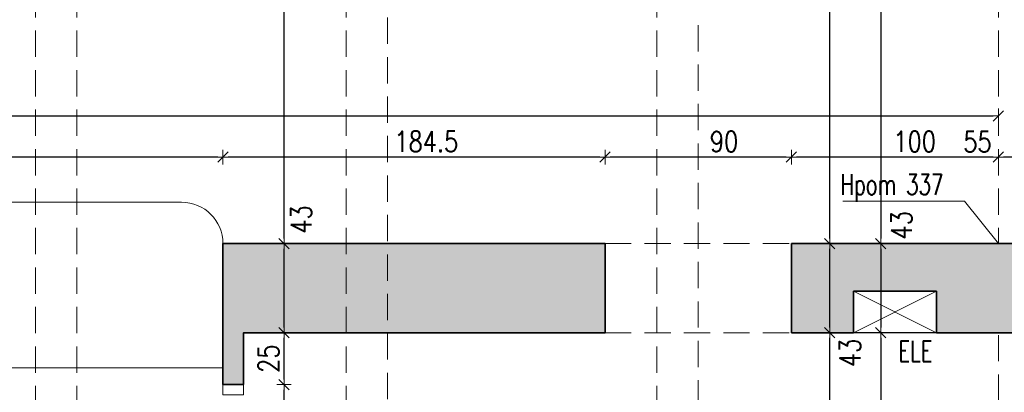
# Model space of a CAD drawing. Header units: millimetres. Extents: x 14400 to 93787, y -21104 to 39413.
# Tile 162 of 256: x 29195 to 29670, y 7450 to 7630. Entities that reach past the tile are written whole.
import ezdxf

# ---------------------------------------------------------------- set-up
doc = ezdxf.new("R2010")
doc.units = ezdxf.units.MM
doc.linetypes.add('HIDDEN', pattern=[9.525, 6.35, -3.175])
for name, color, linetype, lineweight in [('!MODUS_HATCH_ŚCIANA', 254, 'Continuous', 9), ('__MODUS_ŚCIANY', 2, 'Continuous', 35), ('Cienka', 3, 'Continuous', 9), ('Drzwi', 1, 'Continuous', 15), ('Opis', 8, 'Continuous', 13), ('Widok', 1, 'Continuous', 15), ('WYMIAROWANIE', 1, 'Continuous', 18)]:
    doc.layers.add(name, color=color, linetype=linetype, lineweight=lineweight)
doc.styles.add('ARCHETYP', font='romans.shx', dxfattribs={"height": 15})
doc.styles.add('TXT', font='simplex.shx', dxfattribs={"width": 0.8})
doc.dimstyles.new('DIM50', dxfattribs={"dimscale": 5, "dimtxt": 2, "dimasz": 0.5, "dimexe": 0, "dimexo": 0, "dimgap": 0.5, "dimtad": 1, "dimdec": 4, "dimrnd": 0.5, "dimdsep": 46, "dimtxsty": 'TXT', "dimblk1": 'TICK1', "dimblk2": 'TICK1', "dimsah": 1, "dimcen": 0, "dimse1": 1, "dimse2": 1, "dimclrd": 1, "dimclre": 7, "dimclrt": 9, "dimadec": 0, "dimazin": 0, "dimtfac": 1, "dimtdec": 4, "dimtmove": 2, "dimatfit": 3, "dimldrblk": 'TICK1', "dimfxl": 1, "dimtolj": 1, "dimarcsym": 0})

# ---------------------------------------------------------------- blocks, each defined once
blk = doc.blocks.new('TICK1')
at = {"color": 2}
blk.add_line((-1, -1), (1, 1), dxfattribs=at)
at = {"color": 0}
for p, q in [((0, 0), (-1, 0)), ((0, -1.4), (0, 1.4))]:
    blk.add_line(p, q, dxfattribs=at)
blk = doc.blocks.new('*D272')
at = {"layer": 'DEFPOINTS', "color": 0, "transparency": 16777216}
for p in [(29667.47, 7563.25), (29667.47, 7540.61), (29722.47, 7524.47)]:
    blk.add_point(p, dxfattribs=at)
at = {"layer": 'WYMIAROWANIE', "color": 1, "lineweight": -2, "transparency": 16777216}
blk.add_line((29719.97, 7563.25), (29669.97, 7563.25), dxfattribs=at)
at = {"layer": 'WYMIAROWANIE', "color": 1, "linetype": 'ByBlock', "lineweight": -2, "transparency": 16777216, "xscale": 2.5, "yscale": 2.5, "zscale": 2.5, "rotation": 180}
blk.add_blockref('TICK1', (29667.47, 7563.25), dxfattribs=at)
at = {"layer": 'WYMIAROWANIE', "color": 1, "linetype": 'ByBlock', "lineweight": -2, "transparency": 16777216, "xscale": 2.5, "yscale": 2.5, "zscale": 2.5}
blk.add_blockref('TICK1', (29722.47, 7563.25), dxfattribs=at)
at = {"layer": 'WYMIAROWANIE', "color": 9, "transparency": 16777216, "insert": (29657.34, 7570.64), "char_height": 10, "attachment_point": 5, "style": 'TXT'}
blk.add_mtext('\\A1;55', dxfattribs=at)
blk = doc.blocks.new('*D273')
at = {"layer": 'DEFPOINTS', "color": 0, "transparency": 16777216}
for p in [(29567.47, 7563.25), (29567.47, 7540.61), (29667.47, 7540.61)]:
    blk.add_point(p, dxfattribs=at)
at = {"layer": 'WYMIAROWANIE', "color": 1, "lineweight": -2, "transparency": 16777216}
blk.add_line((29664.97, 7563.25), (29569.97, 7563.25), dxfattribs=at)
at = {"layer": 'WYMIAROWANIE', "color": 1, "lineweight": -2, "transparency": 16777216, "xscale": 2.5, "yscale": 2.5, "zscale": 2.5, "rotation": 180}
blk.add_blockref('TICK1', (29567.47, 7563.25), dxfattribs=at)
at = {"layer": 'WYMIAROWANIE', "color": 1, "lineweight": -2, "transparency": 16777216, "xscale": 2.5, "yscale": 2.5, "zscale": 2.5}
blk.add_blockref('TICK1', (29667.47, 7563.25), dxfattribs=at)
at = {"layer": 'WYMIAROWANIE', "color": 9, "transparency": 16777216, "insert": (29627, 7570.75), "char_height": 10, "attachment_point": 5, "style": 'TXT'}
blk.add_mtext('\\A1;100', dxfattribs=at)
blk = doc.blocks.new('*D274')
at = {"layer": 'DEFPOINTS', "color": 0, "transparency": 16777216}
for p in [(29477.47, 7563.25), (29477.47, 7540.61), (29567.47, 7540.61)]:
    blk.add_point(p, dxfattribs=at)
at = {"layer": 'WYMIAROWANIE', "color": 1, "lineweight": -2, "transparency": 16777216}
blk.add_line((29564.97, 7563.25), (29479.97, 7563.25), dxfattribs=at)
at = {"layer": 'WYMIAROWANIE', "color": 1, "lineweight": -2, "transparency": 16777216, "xscale": 2.5, "yscale": 2.5, "zscale": 2.5, "rotation": 180}
blk.add_blockref('TICK1', (29477.47, 7563.25), dxfattribs=at)
at = {"layer": 'WYMIAROWANIE', "color": 1, "lineweight": -2, "transparency": 16777216, "xscale": 2.5, "yscale": 2.5, "zscale": 2.5}
blk.add_blockref('TICK1', (29567.47, 7563.25), dxfattribs=at)
at = {"layer": 'WYMIAROWANIE', "color": 9, "transparency": 16777216, "insert": (29534.95, 7570.75), "char_height": 10, "attachment_point": 5, "style": 'TXT'}
blk.add_mtext('\\A1;90', dxfattribs=at)
blk = doc.blocks.new('*D275')
at = {"layer": 'DEFPOINTS', "color": 0, "transparency": 16777216}
for p in [(29292.97, 7563.25), (29477.47, 7540.61), (29292.97, 7506.61)]:
    blk.add_point(p, dxfattribs=at)
at = {"layer": 'WYMIAROWANIE', "color": 1, "lineweight": -2, "transparency": 16777216}
blk.add_line((29474.97, 7563.25), (29295.47, 7563.25), dxfattribs=at)
at = {"layer": 'WYMIAROWANIE', "color": 1, "lineweight": -2, "transparency": 16777216, "xscale": 2.5, "yscale": 2.5, "zscale": 2.5, "rotation": 180}
blk.add_blockref('TICK1', (29292.97, 7563.25), dxfattribs=at)
at = {"layer": 'WYMIAROWANIE', "color": 1, "lineweight": -2, "transparency": 16777216, "xscale": 2.5, "yscale": 2.5, "zscale": 2.5}
blk.add_blockref('TICK1', (29477.47, 7563.25), dxfattribs=at)
at = {"layer": 'WYMIAROWANIE', "color": 9, "transparency": 16777216, "insert": (29391.18, 7570.75), "char_height": 10, "attachment_point": 5, "style": 'TXT'}
blk.add_mtext('\\A1;184.5', dxfattribs=at)
blk = doc.blocks.new('*D276')
at = {"layer": 'DEFPOINTS', "color": 0, "transparency": 16777216}
for p in [(28762.47, 7563.25), (28762.47, 7540.61), (29292.97, 7506.61)]:
    blk.add_point(p, dxfattribs=at)
at = {"layer": 'WYMIAROWANIE', "color": 1, "lineweight": -2, "transparency": 16777216}
blk.add_line((29290.47, 7563.25), (28764.97, 7563.25), dxfattribs=at)
at = {"layer": 'WYMIAROWANIE', "color": 1, "lineweight": -2, "transparency": 16777216, "xscale": 2.5, "yscale": 2.5, "zscale": 2.5, "rotation": 180}
blk.add_blockref('TICK1', (28762.47, 7563.25), dxfattribs=at)
at = {"layer": 'WYMIAROWANIE', "color": 1, "lineweight": -2, "transparency": 16777216, "xscale": 2.5, "yscale": 2.5, "zscale": 2.5}
blk.add_blockref('TICK1', (29292.97, 7563.25), dxfattribs=at)
at = {"layer": 'WYMIAROWANIE', "color": 9, "transparency": 16777216, "insert": (29027.72, 7570.75), "char_height": 10, "attachment_point": 5, "style": 'TXT'}
blk.add_mtext('\\A1;530.5', dxfattribs=at)
blk = doc.blocks.new('*D318')
at = {"layer": 'DEFPOINTS', "color": 0, "transparency": 16777216}
for p in [(29667.47, 7583.12), (28722.47, 7521.47), (29667.47, 7521.47)]:
    blk.add_point(p, dxfattribs=at)
at = {"layer": 'WYMIAROWANIE', "color": 1, "lineweight": -2, "transparency": 16777216}
blk.add_line((28724.97, 7583.12), (29664.97, 7583.12), dxfattribs=at)
at = {"layer": 'WYMIAROWANIE', "color": 1, "lineweight": -2, "transparency": 16777216, "xscale": 2.5, "yscale": 2.5, "zscale": 2.5, "rotation": 180}
blk.add_blockref('TICK1', (28722.47, 7583.12), dxfattribs=at)
at = {"layer": 'WYMIAROWANIE', "color": 1, "lineweight": -2, "transparency": 16777216, "xscale": 2.5, "yscale": 2.5, "zscale": 2.5}
blk.add_blockref('TICK1', (29667.47, 7583.12), dxfattribs=at)
at = {"layer": 'WYMIAROWANIE', "color": 9, "transparency": 16777216, "insert": (29176.73, 7590.62), "char_height": 10, "attachment_point": 5, "style": 'TXT'}
blk.add_mtext('\\A1;945', dxfattribs=at)
blk = doc.blocks.new('*D335')
at = {"layer": 'DEFPOINTS', "color": 0, "transparency": 16777216}
for p in [(29302.97, 7478.47), (29302.97, 7419.31), (29292.97, 7353.47)]:
    blk.add_point(p, dxfattribs=at)
at = {"layer": 'WYMIAROWANIE', "color": 1, "lineweight": -2, "transparency": 16777216}
blk.add_line((29295.47, 7419.31), (29300.47, 7419.31), dxfattribs=at)
at = {"layer": 'WYMIAROWANIE', "color": 1, "lineweight": -2, "transparency": 16777216, "xscale": 2.5, "yscale": 2.5, "zscale": 2.5, "rotation": 180}
blk.add_blockref('TICK1', (29292.97, 7419.31), dxfattribs=at)
at = {"layer": 'WYMIAROWANIE', "color": 1, "lineweight": -2, "transparency": 16777216, "xscale": 2.5, "yscale": 2.5, "zscale": 2.5}
blk.add_blockref('TICK1', (29302.97, 7419.31), dxfattribs=at)
at = {"layer": 'WYMIAROWANIE', "color": 9, "transparency": 16777216, "insert": (29282.29, 7410.56), "char_height": 10, "attachment_point": 5, "style": 'TXT'}
blk.add_mtext('\\A1;10', dxfattribs=at)
blk = doc.blocks.new('*D336')
at = {"layer": 'DEFPOINTS', "color": 0, "transparency": 16777216}
for p in [(29302.97, 7478.47), (29667.47, 7478.47), (29667.47, 7419.31)]:
    blk.add_point(p, dxfattribs=at)
at = {"layer": 'WYMIAROWANIE', "color": 1, "lineweight": -2, "transparency": 16777216}
blk.add_line((29305.47, 7419.31), (29664.97, 7419.31), dxfattribs=at)
at = {"layer": 'WYMIAROWANIE', "color": 1, "lineweight": -2, "transparency": 16777216, "xscale": 2.5, "yscale": 2.5, "zscale": 2.5, "rotation": 180}
blk.add_blockref('TICK1', (29302.97, 7419.31), dxfattribs=at)
at = {"layer": 'WYMIAROWANIE', "color": 1, "lineweight": -2, "transparency": 16777216, "xscale": 2.5, "yscale": 2.5, "zscale": 2.5}
blk.add_blockref('TICK1', (29667.47, 7419.31), dxfattribs=at)
at = {"layer": 'WYMIAROWANIE', "color": 9, "transparency": 16777216, "insert": (29485.22, 7426.81), "char_height": 10, "attachment_point": 5, "style": 'TXT'}
blk.add_mtext('\\A1;364.5', dxfattribs=at)
blk = doc.blocks.new('*D372')
at = {"layer": 'DEFPOINTS', "color": 0, "transparency": 16777216}
for p in [(29302.97, 7453.47), (29322.47, 7453.47), (29302.97, 7353.47)]:
    blk.add_point(p, dxfattribs=at)
at = {"layer": 'WYMIAROWANIE', "color": 1, "lineweight": -2, "transparency": 16777216}
blk.add_line((29322.47, 7355.97), (29322.47, 7450.97), dxfattribs=at)
at = {"layer": 'WYMIAROWANIE', "color": 1, "lineweight": -2, "transparency": 16777216, "xscale": 2.5, "yscale": 2.5, "zscale": 2.5}
for p, rotation in [((29322.47, 7453.47), 90), ((29322.47, 7353.47), 270)]:
    blk.add_blockref('TICK1', p, dxfattribs=dict(at, rotation=rotation))
at = {"layer": 'WYMIAROWANIE', "color": 9, "transparency": 16777216, "insert": (29314.87, 7383.17), "char_height": 10, "attachment_point": 5, "rotation": 90, "style": 'TXT'}
blk.add_mtext('\\A1;100', dxfattribs=at)
blk = doc.blocks.new('*D373')
at = {"layer": 'DEFPOINTS', "color": 0, "transparency": 16777216}
for p in [(29302.97, 7478.47), (29322.47, 7478.47), (29302.97, 7453.47)]:
    blk.add_point(p, dxfattribs=at)
at = {"layer": 'WYMIAROWANIE', "color": 1, "lineweight": -2, "transparency": 16777216}
blk.add_line((29322.47, 7455.97), (29322.47, 7475.97), dxfattribs=at)
at = {"layer": 'WYMIAROWANIE', "color": 1, "lineweight": -2, "transparency": 16777216, "xscale": 2.5, "yscale": 2.5, "zscale": 2.5}
for p, rotation in [((29322.47, 7478.47), 90), ((29322.47, 7453.47), 270)]:
    blk.add_blockref('TICK1', p, dxfattribs=dict(at, rotation=rotation))
at = {"layer": 'WYMIAROWANIE', "color": 9, "transparency": 16777216, "insert": (29314.97, 7465.97), "char_height": 10, "attachment_point": 5, "rotation": 90, "style": 'TXT'}
blk.add_mtext('\\A1;25', dxfattribs=at)
blk = doc.blocks.new('*D304')
at = {"layer": 'DEFPOINTS', "color": 0, "transparency": 16777216}
for p in [(29322.47, 7521.47), (29322.47, 7521.47), (29302.97, 7478.47)]:
    blk.add_point(p, dxfattribs=at)
at = {"layer": 'WYMIAROWANIE', "color": 1, "lineweight": -2, "transparency": 16777216}
blk.add_line((29322.47, 7480.97), (29322.47, 7518.97), dxfattribs=at)
at = {"layer": 'WYMIAROWANIE', "color": 1, "lineweight": -2, "transparency": 16777216, "xscale": 2.5, "yscale": 2.5, "zscale": 2.5}
for p, rotation in [((29322.47, 7521.47), 90), ((29322.47, 7478.47), 270)]:
    blk.add_blockref('TICK1', p, dxfattribs=dict(at, rotation=rotation))
at = {"layer": 'WYMIAROWANIE', "color": 9, "transparency": 16777216, "insert": (29330.8, 7533.1), "char_height": 10, "attachment_point": 5, "rotation": 90, "style": 'TXT'}
blk.add_mtext('\\A1;43', dxfattribs=at)
blk = doc.blocks.new('*D305')
at = {"layer": 'DEFPOINTS', "color": 0, "transparency": 16777216}
for p in [(29322.47, 8081.47), (29322.47, 8081.47), (29322.47, 7521.47)]:
    blk.add_point(p, dxfattribs=at)
at = {"layer": 'WYMIAROWANIE', "color": 1, "lineweight": -2, "transparency": 16777216}
blk.add_line((29322.47, 7523.97), (29322.47, 8078.97), dxfattribs=at)
at = {"layer": 'WYMIAROWANIE', "color": 1, "lineweight": -2, "transparency": 16777216, "xscale": 2.5, "yscale": 2.5, "zscale": 2.5}
for p, rotation in [((29322.47, 8081.47), 90), ((29322.47, 7521.47), 270)]:
    blk.add_blockref('TICK1', p, dxfattribs=dict(at, rotation=rotation))
at = {"layer": 'WYMIAROWANIE', "color": 9, "transparency": 16777216, "insert": (29314.97, 7801.47), "char_height": 10, "attachment_point": 5, "rotation": 90, "style": 'TXT'}
blk.add_mtext('\\A1;560', dxfattribs=at)
blk = doc.blocks.new('*D379')
at = {"layer": 'DEFPOINTS', "color": 0, "transparency": 16777216}
for p in [(29610.64, 8081.47), (29610.64, 7521.47), (29683.47, 7521.47)]:
    blk.add_point(p, dxfattribs=at)
at = {"layer": 'WYMIAROWANIE', "color": 1, "lineweight": -2, "transparency": 16777216}
blk.add_line((29610.64, 8078.97), (29610.64, 7523.97), dxfattribs=at)
at = {"layer": 'WYMIAROWANIE', "color": 1, "lineweight": -2, "transparency": 16777216, "xscale": 2.5, "yscale": 2.5, "zscale": 2.5}
for p, rotation in [((29610.64, 8081.47), 90), ((29610.64, 7521.47), 270)]:
    blk.add_blockref('TICK1', p, dxfattribs=dict(at, rotation=rotation))
at = {"layer": 'WYMIAROWANIE', "color": 9, "transparency": 16777216, "insert": (29601.21, 7749.42), "char_height": 10, "attachment_point": 5, "rotation": 90, "style": 'TXT'}
blk.add_mtext('\\A1;560', dxfattribs=at)
blk = doc.blocks.new('*D380')
at = {"layer": 'DEFPOINTS', "color": 0, "transparency": 16777216}
for p in [(29683.47, 7521.47), (29610.64, 7478.47), (29637.47, 7478.47)]:
    blk.add_point(p, dxfattribs=at)
at = {"layer": 'WYMIAROWANIE', "color": 1, "lineweight": -2, "transparency": 16777216}
blk.add_line((29610.64, 7518.97), (29610.64, 7480.97), dxfattribs=at)
at = {"layer": 'WYMIAROWANIE', "color": 1, "lineweight": -2, "transparency": 16777216, "xscale": 2.5, "yscale": 2.5, "zscale": 2.5}
for p, rotation in [((29610.64, 7521.47), 90), ((29610.64, 7478.47), 270)]:
    blk.add_blockref('TICK1', p, dxfattribs=dict(at, rotation=rotation))
at = {"layer": 'WYMIAROWANIE', "color": 9, "transparency": 16777216, "insert": (29620.62, 7530.32), "char_height": 10, "attachment_point": 5, "rotation": 90, "style": 'TXT'}
blk.add_mtext('\\A1;43', dxfattribs=at)
blk = doc.blocks.new('*D381')
at = {"layer": 'DEFPOINTS', "color": 0, "transparency": 16777216}
for p in [(29637.47, 7478.47), (29610.64, 7388.47), (29667.47, 7388.47)]:
    blk.add_point(p, dxfattribs=at)
at = {"layer": 'WYMIAROWANIE', "color": 1, "lineweight": -2, "transparency": 16777216}
blk.add_line((29610.64, 7475.97), (29610.64, 7390.97), dxfattribs=at)
at = {"layer": 'WYMIAROWANIE', "color": 1, "lineweight": -2, "transparency": 16777216, "xscale": 2.5, "yscale": 2.5, "zscale": 2.5}
for p, rotation in [((29610.64, 7478.47), 90), ((29610.64, 7388.47), 270)]:
    blk.add_blockref('TICK1', p, dxfattribs=dict(at, rotation=rotation))
at = {"layer": 'WYMIAROWANIE', "color": 9, "transparency": 16777216, "insert": (29603.14, 7433.47), "char_height": 10, "attachment_point": 5, "rotation": 90, "style": 'TXT'}
blk.add_mtext('\\A1;90', dxfattribs=at)
blk = doc.blocks.new('*D387')
at = {"layer": 'DEFPOINTS', "color": 0, "transparency": 16777216}
for p in [(29582.47, 7478.47), (29586.03, 7478.47), (29556.47, 7319.47)]:
    blk.add_point(p, dxfattribs=at)
at = {"layer": 'WYMIAROWANIE', "color": 1, "lineweight": -2, "transparency": 16777216}
blk.add_line((29586.03, 7321.97), (29586.03, 7475.97), dxfattribs=at)
at = {"layer": 'WYMIAROWANIE', "color": 1, "lineweight": -2, "transparency": 16777216, "xscale": 2.5, "yscale": 2.5, "zscale": 2.5}
for p, rotation in [((29586.03, 7478.47), 90), ((29586.03, 7319.47), 270)]:
    blk.add_blockref('TICK1', p, dxfattribs=dict(at, rotation=rotation))
at = {"layer": 'WYMIAROWANIE', "color": 9, "transparency": 16777216, "insert": (29578.53, 7382.87), "char_height": 10, "attachment_point": 5, "rotation": 90, "style": 'TXT'}
blk.add_mtext('\\A1;159', dxfattribs=at)
blk = doc.blocks.new('*D388')
at = {"layer": 'DEFPOINTS', "color": 0, "transparency": 16777216}
for p in [(29586.03, 7521.47), (29586.03, 7521.47), (29582.47, 7478.47)]:
    blk.add_point(p, dxfattribs=at)
at = {"layer": 'WYMIAROWANIE', "color": 1, "lineweight": -2, "transparency": 16777216}
blk.add_line((29586.03, 7480.97), (29586.03, 7518.97), dxfattribs=at)
at = {"layer": 'WYMIAROWANIE', "color": 1, "lineweight": -2, "transparency": 16777216, "xscale": 2.5, "yscale": 2.5, "zscale": 2.5}
for p, rotation in [((29586.03, 7521.47), 90), ((29586.03, 7478.47), 270)]:
    blk.add_blockref('TICK1', p, dxfattribs=dict(at, rotation=rotation))
at = {"layer": 'WYMIAROWANIE', "color": 9, "transparency": 16777216, "insert": (29595.78, 7468.73), "char_height": 10, "attachment_point": 5, "rotation": 90, "style": 'TXT'}
blk.add_mtext('\\A1;43', dxfattribs=at)
blk = doc.blocks.new('*D311')
at = {"layer": 'DEFPOINTS', "color": 0, "transparency": 16777216}
for p in [(29586.03, 8081.47), (29586.03, 8081.47), (29586.03, 7521.47)]:
    blk.add_point(p, dxfattribs=at)
at = {"layer": 'WYMIAROWANIE', "color": 1, "lineweight": -2, "transparency": 16777216}
blk.add_line((29586.03, 7523.97), (29586.03, 8078.97), dxfattribs=at)
at = {"layer": 'WYMIAROWANIE', "color": 1, "lineweight": -2, "transparency": 16777216, "xscale": 2.5, "yscale": 2.5, "zscale": 2.5}
for p, rotation in [((29586.03, 8081.47), 90), ((29586.03, 7521.47), 270)]:
    blk.add_blockref('TICK1', p, dxfattribs=dict(at, rotation=rotation))
at = {"layer": 'WYMIAROWANIE', "color": 9, "transparency": 16777216, "insert": (29578.53, 7749.63), "char_height": 10, "attachment_point": 5, "rotation": 90, "style": 'TXT'}
blk.add_mtext('\\A1;560', dxfattribs=at)

msp = doc.modelspace()

# ---------------------------------------------------------------- hatches: boundary and pattern name
at = {"layer": '!MODUS_HATCH_ŚCIANA', "ltscale": 2}
h = msp.add_hatch(color=256, dxfattribs=at)
h.dxf.hatch_style = 1
h.paths.add_polyline_path([(29477.4719, 7521.47289), (29292.9719, 7521.47289), (29292.9719, 7453.47289), (29302.9719, 7453.47289), (29302.9719, 7478.47289), (29477.4719, 7478.47289)])
h = msp.add_hatch(color=256, dxfattribs=at)
h.dxf.hatch_style = 1
h.paths.add_polyline_path([(29707.4719, 7521.47289), (29567.4719, 7521.47289), (29567.4719, 7478.47289), (29597.4719, 7478.47289), (29597.4719, 7498.47289), (29637.4719, 7498.47289), (29637.4719, 7478.47289), (29707.4719, 7478.47289)])

# ---------------------------------------------------------------- linework, layer by layer
at = {"layer": '__MODUS_ŚCIANY'}
for points in [[(29477.4719, 7521.47289), (29292.9719, 7521.47289), (29292.9719, 7453.47289)], [(29477.4719, 7521.47289), (29477.4719, 7478.47289)], [(29707.4719, 7521.47289), (29567.4719, 7521.47289)], [(29567.4719, 7521.47289), (29567.4719, 7478.47289)], [(29707.4719, 7478.47289), (29637.4719, 7478.47289), (29637.4719, 7498.47289), (29597.4719, 7498.47289), (29597.4719, 7478.47289), (29567.4719, 7478.47289)], [(29477.4719, 7478.47289), (29302.9719, 7478.47289), (29302.9719, 7453.47289)], [(29292.9719, 7453.47289), (29302.9719, 7453.47289)]]:
    msp.add_lwpolyline(points, dxfattribs=at)
at = {"layer": 'Cienka', "linetype": 'HIDDEN', "ltscale": 2}
for points in [[(29202.4719, 8081.47289), (29202.4719, 6924.93507)], [(29222.4719, 6925.77541), (29222.4719, 8081.47289)], [(29352.4719, 8081.47289), (29352.4719, 6931.2376)], [(29372.4719, 6932.07793), (29372.4719, 8081.47289)], [(29502.4719, 8081.47289), (29502.4719, 7309.47289)], [(29522.4719, 7309.47289), (29522.4719, 8081.47289)]]:
    msp.add_lwpolyline(points, dxfattribs=at)
at = {"layer": 'DEFPOINTS'}
msp.add_lwpolyline([(29597.4719, 7498.47289), (29637.4719, 7498.47289), (29637.4719, 7478.47289), (29597.4719, 7478.47289)], close=True, dxfattribs=at)
at = {"layer": 'Drzwi'}
msp.add_lwpolyline([(29292.9719, 7453.47289), (29302.9719, 7453.47289), (29302.9719, 7448.47289), (29292.9719, 7448.47289)], close=True, dxfattribs=at)
at = {"layer": 'Opis'}
msp.add_lwpolyline([(29667.4719, 7521.55815), (29651.06101, 7542.03755), (29592.36923, 7542.03755)], dxfattribs=at)
at = {"layer": 'Widok', "linetype": 'HIDDEN', "ltscale": 2}
for points in [[(29667.4719, 8081.47289), (29667.4719, 7521.47289)], [(29477.4719, 7521.47289), (29567.4719, 7521.47289)], [(29477.4719, 7478.47289), (29567.4719, 7478.47289)], [(29667.4719, 7388.47289), (29667.4719, 7478.47289)]]:
    msp.add_lwpolyline(points, dxfattribs=at)
at = {"layer": 'Widok'}
for points in [[(28862.4719, 7353.47289), (28861.98515, 7390.28438, 0.382244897), (28782.4719, 7461.47289), (28682.4719, 7461.47289), (28682.4719, 7461.47289, -0.414213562), (28642.4719, 7501.47289), (28642.4719, 7501.47289, -0.414213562), (28682.4719, 7541.47289), (29272.9719, 7541.47289, -0.414213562), (29292.9719, 7521.47289), (29292.9719, 7521.47289)], [(29292.9719, 7461.47289), (29002.4719, 7461.47289, 0.414213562), (28942.4719, 7401.47289), (28942.4719, 7353.47289)]]:
    msp.add_lwpolyline(points, format="xyb", dxfattribs=at)
msp.add_lwpolyline([(29597.4719, 7498.47289), (29637.4719, 7498.47289), (29637.4719, 7478.47289), (29597.4719, 7478.47289)], close=True, dxfattribs=at)
for points in [[(29597.4719, 7498.47289), (29637.4719, 7478.47289)], [(29597.4719, 7478.47289), (29637.4719, 7498.47289)]]:
    msp.add_lwpolyline(points, dxfattribs=at)

# ---------------------------------------------------------------- texts
at = {"layer": 'Opis', "style": 'ARCHETYP', "width": 0.7}
for s, p in [('Hpom 337', (29591.08272, 7545.05179)), ('ELE', (29619.12849, 7464.59221))]:
    msp.add_text(s, height=10, rotation=0, dxfattribs=at).set_placement(p)

# ---------------------------------------------------------------- dimensions: what is measured, and where the dimension line sits
at = {"layer": 'WYMIAROWANIE'}
for base, p1, p2, picture, middle in [((29322.4719, 8081.47289), (29322.4719, 7521.47289), (29322.4719, 8081.47289), '*D305', (29314.9719, 7801.47289)), ((29322.4719, 7478.47289), (29302.9719, 7453.47289), (29302.9719, 7478.47289), '*D373', (29314.9719, 7465.97289)), ((29610.64342, 7388.47289), (29637.4719, 7478.47289), (29667.4719, 7388.47289), '*D381', (29603.14342, 7433.47289))]:
    dim = msp.add_linear_dim(base=base, p1=p1, p2=p2, angle=90, dimstyle='DIM50', dxfattribs=at)
    dim.commit()
    dim.dimension.update_dxf_attribs({"geometry": picture, "text_midpoint": middle})
for base, p1, p2, picture, middle in [((29586.03252, 8081.47289), (29586.03252, 7521.47289), (29586.03252, 8081.47289), '*D311', (29578.53252, 7749.63106)), ((29610.64342, 7521.47289), (29610.64342, 8081.47289), (29683.4719, 7521.47289), '*D379', (29601.20769, 7749.42001)), ((29322.4719, 7521.47289), (29302.9719, 7478.47289), (29322.4719, 7521.47289), '*D304', (29330.80028, 7533.09988)), ((29610.64342, 7478.47289), (29683.4719, 7521.47289), (29637.4719, 7478.47289), '*D380', (29620.6214, 7530.32161)), ((29586.03252, 7521.47289), (29582.4719, 7478.47289), (29586.03252, 7521.47289), '*D388', (29595.77583, 7468.72957)), ((29586.03252, 7478.47289), (29556.4719, 7319.47289), (29582.4719, 7478.47289), '*D387', (29578.53252, 7382.87157)), ((29322.4719, 7453.47289), (29302.9719, 7353.47289), (29302.9719, 7453.47289), '*D372', (29314.86581, 7383.17003))]:
    dim = msp.add_linear_dim(base=base, p1=p1, p2=p2, angle=90, dimstyle='DIM50', dxfattribs=at)
    dim.commit()
    dim.dimension.update_dxf_attribs({"geometry": picture, "text_midpoint": middle, "dimtype": 160})
for base, p1, p2, picture, middle in [((29667.4719, 7583.12034), (28722.4719, 7521.47289), (29667.4719, 7521.47289), '*D318', (29176.73186, 7590.62034)), ((29292.9719, 7563.25167), (29477.4719, 7540.61228), (29292.9719, 7506.61228), '*D275', (29391.17645, 7570.75167)), ((29477.4719, 7563.25167), (29567.4719, 7540.61228), (29477.4719, 7540.61228), '*D274', (29534.95419, 7570.75167)), ((29567.4719, 7563.25167), (29667.4719, 7540.61228), (29567.4719, 7540.61228), '*D273', (29626.99571, 7570.75167)), ((29667.4719, 7563.25167), (29722.4719, 7524.47289), (29667.4719, 7540.61228), '*D272', (29657.33686, 7570.63902)), ((29302.9719, 7419.31317), (29292.9719, 7353.47289), (29302.9719, 7478.47289), '*D335', (29282.28676, 7410.56317))]:
    dim = msp.add_linear_dim(base=base, p1=p1, p2=p2, dimstyle='DIM50', dxfattribs=at)
    dim.commit()
    dim.dimension.update_dxf_attribs({"geometry": picture, "text_midpoint": middle, "dimtype": 160})
for base, p1, p2, picture, middle in [((28762.4719, 7563.25167), (29292.9719, 7506.61228), (28762.4719, 7540.61228), '*D276', (29027.7219, 7570.75167)), ((29667.4719, 7419.31317), (29302.9719, 7478.47289), (29667.4719, 7478.47289), '*D336', (29485.2219, 7426.81317))]:
    dim = msp.add_linear_dim(base=base, p1=p1, p2=p2, dimstyle='DIM50', dxfattribs=at)
    dim.commit()
    dim.dimension.update_dxf_attribs({"geometry": picture, "text_midpoint": middle})

doc.saveas('drawing.dxf')
